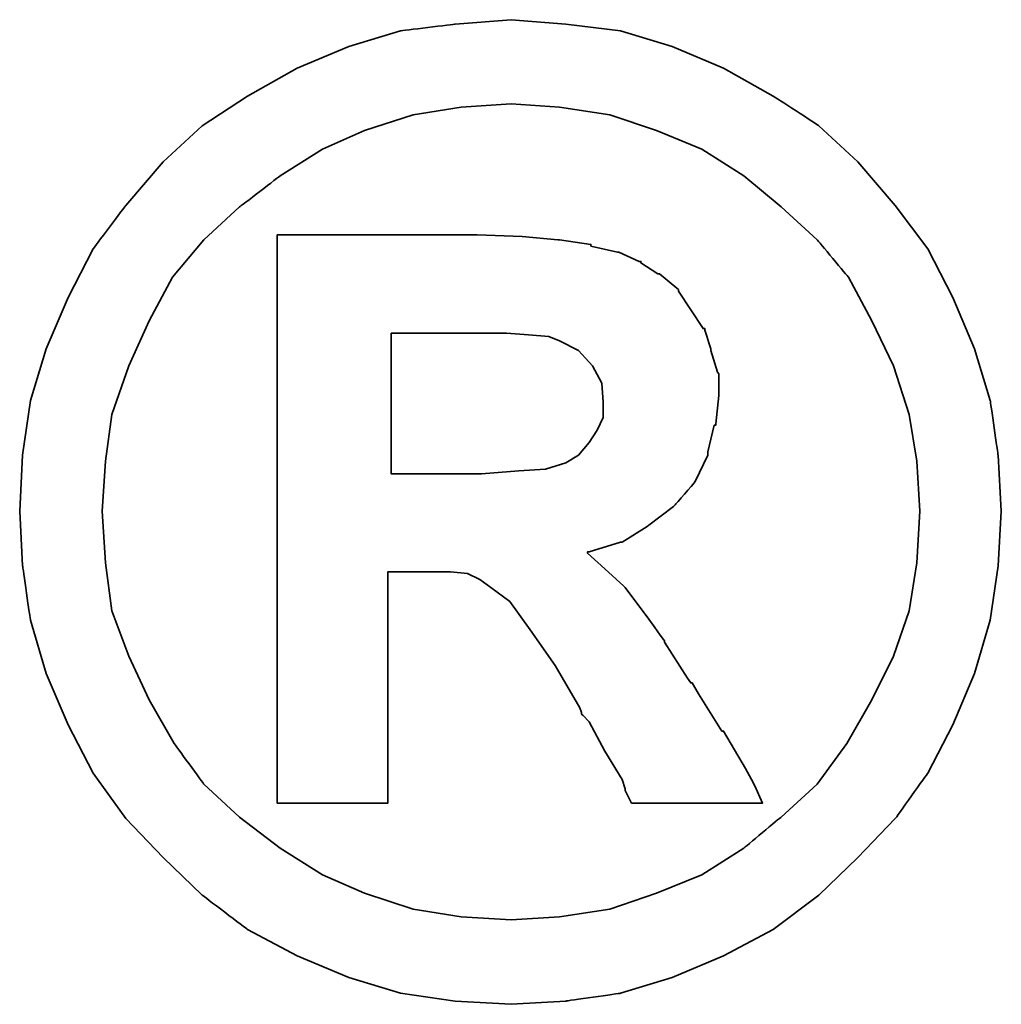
# Model space of a CAD drawing. Header units: millimetres. Extents: x 107 to 588, y -88 to 78.
# Tile 47 of 49: x 491.24 to 492.8, y -32.96 to -31.39. Entities that reach past the tile are written whole.
import ezdxf

# ---------------------------------------------------------------- set-up
doc = ezdxf.new("R2010")
doc.units = ezdxf.units.MM
doc.header["$LTSCALE"] = 0.1
doc.layers.add('DIM', color=4, linetype='CONTINUOUS')
doc.layers.add('layer 1', color=7, linetype='CONTINUOUS')

# ---------------------------------------------------------------- blocks, each defined once
blk = doc.blocks.new('TBI MOTION logo(完整正式版)')
at = {"layer": 'layer 1', "color": 22, "lineweight": 35}
for points, knots in [([(81.20634, 4.98624), (81.20634, 4.98624), (81.18649, 5.32862), (81.18649, 5.32862), (81.18649, 5.32862), (81.18649, 5.32862), (81.13886, 5.66206), (81.13886, 5.66206), (81.13886, 5.66206), (81.13886, 5.66206), (81.04359, 5.97764), (81.04359, 5.97764), (81.04359, 5.97764), (81.04359, 5.97764), (80.91061, 6.29124), (80.91061, 6.29124), (80.91061, 6.29124), (80.91061, 6.29124), (80.75778, 6.58697), (80.75778, 6.58697), (80.75778, 6.58697), (80.75778, 6.58697), (80.5593, 6.85294), (80.5593, 6.85294), (80.5593, 6.85294), (80.5593, 6.85294), (80.33105, 7.1189), (80.33105, 7.1189), (80.33105, 7.1189), (80.33105, 7.1189), (80.09287, 7.33921), (80.09287, 7.33921), (80.09287, 7.33921), (80.09287, 7.33921), (79.815, 7.51982), (79.815, 7.51982), (79.815, 7.51982), (79.815, 7.51982), (79.51133, 7.69051), (79.51133, 7.69051), (79.51133, 7.69051), (79.51133, 7.69051), (79.19773, 7.8235), (79.19773, 7.8235), (79.19773, 7.8235), (79.19773, 7.8235), (78.88215, 7.91877), (78.88215, 7.91877), (78.88215, 7.91877), (78.88215, 7.91877), (78.54871, 7.95846), (78.54871, 7.95846), (78.54871, 7.95846), (78.54871, 7.95846), (78.21526, 7.98625), (78.21526, 7.98625), (78.21526, 7.98625), (78.21526, 7.98625), (77.87388, 7.95846), (77.87388, 7.95846), (77.87388, 7.95846), (77.87388, 7.95846), (77.54044, 7.91877), (77.54044, 7.91877), (77.54044, 7.91877), (77.54044, 7.91877), (77.22485, 7.8235), (77.22485, 7.8235), (77.22485, 7.8235), (77.22485, 7.8235), (76.91027, 7.69051), (76.91027, 7.69051), (76.91027, 7.69051), (76.91027, 7.69051), (76.6056, 7.51982), (76.6056, 7.51982), (76.6056, 7.51982), (76.6056, 7.51982), (76.32972, 7.33921), (76.32972, 7.33921), (76.32972, 7.33921), (76.32972, 7.33921), (76.09154, 7.1189), (76.09154, 7.1189), (76.09154, 7.1189), (76.09154, 7.1189), (75.86329, 6.85294), (75.86329, 6.85294), (75.86329, 6.85294), (75.86329, 6.85294), (75.66382, 6.58697), (75.66382, 6.58697), (75.66382, 6.58697), (75.66382, 6.58697), (75.51099, 6.29124), (75.51099, 6.29124), (75.51099, 6.29124), (75.51099, 6.29124), (75.37702, 5.97764), (75.37702, 5.97764), (75.37702, 5.97764), (75.37702, 5.97764), (75.28175, 5.66206), (75.28175, 5.66206), (75.28175, 5.66206), (75.28175, 5.66206), (75.23411, 5.32862), (75.23411, 5.32862), (75.23411, 5.32862), (75.23411, 5.32862), (75.21625, 4.98624), (75.21625, 4.98624), (75.21625, 4.98624), (75.21625, 4.98624), (75.23411, 4.6528), (75.23411, 4.6528), (75.23411, 4.6528), (75.23411, 4.6528), (75.28175, 4.32035), (75.28175, 4.32035), (75.28175, 4.32035), (75.28175, 4.32035), (75.37702, 3.99583), (75.37702, 3.99583), (75.37702, 3.99583), (75.37702, 3.99583), (75.51099, 3.68224), (75.51099, 3.68224), (75.51099, 3.68224), (75.51099, 3.68224), (75.66382, 3.38749), (75.66382, 3.38749), (75.66382, 3.38749), (75.66382, 3.38749), (75.86329, 3.10963), (75.86329, 3.10963), (75.86329, 3.10963), (75.86329, 3.10963), (76.09154, 2.87145), (76.09154, 2.87145), (76.09154, 2.87145), (76.09154, 2.87145), (76.32972, 2.6432), (76.32972, 2.6432), (76.32972, 2.6432), (76.32972, 2.6432), (76.6056, 2.43381), (76.6056, 2.43381), (76.6056, 2.43381), (76.6056, 2.43381), (76.91027, 2.27205), (76.91027, 2.27205), (76.91027, 2.27205), (76.91027, 2.27205), (77.22485, 2.13906), (77.22485, 2.13906), (77.22485, 2.13906), (77.22485, 2.13906), (77.54044, 2.0438), (77.54044, 2.0438), (77.54044, 2.0438), (77.54044, 2.0438), (77.87388, 1.99616), (77.87388, 1.99616), (77.87388, 1.99616), (77.87388, 1.99616), (78.21526, 1.97631), (78.21526, 1.97631), (78.21526, 1.97631), (78.21526, 1.97631), (78.54871, 1.99616), (78.54871, 1.99616), (78.54871, 1.99616), (78.54871, 1.99616), (78.88215, 2.0438), (78.88215, 2.0438), (78.88215, 2.0438), (78.88215, 2.0438), (79.19773, 2.13906), (79.19773, 2.13906), (79.19773, 2.13906), (79.19773, 2.13906), (79.51133, 2.27205), (79.51133, 2.27205), (79.51133, 2.27205), (79.51133, 2.27205), (79.815, 2.43381), (79.815, 2.43381), (79.815, 2.43381), (79.815, 2.43381), (80.09287, 2.6432), (80.09287, 2.6432), (80.09287, 2.6432), (80.09287, 2.6432), (80.33105, 2.87145), (80.33105, 2.87145), (80.33105, 2.87145), (80.33105, 2.87145), (80.5593, 3.10963), (80.5593, 3.10963), (80.5593, 3.10963), (80.5593, 3.10963), (80.75778, 3.38749), (80.75778, 3.38749), (80.75778, 3.38749), (80.75778, 3.38749), (80.91061, 3.68224), (80.91061, 3.68224), (80.91061, 3.68224), (80.91061, 3.68224), (81.04359, 3.99583), (81.04359, 3.99583), (81.04359, 3.99583), (81.04359, 3.99583), (81.13886, 4.32035), (81.13886, 4.32035), (81.13886, 4.32035), (81.13886, 4.32035), (81.18649, 4.6528), (81.18649, 4.6528), (81.18649, 4.6528), (81.18649, 4.6528), (81.20634, 4.98624), (81.20634, 4.98624)], [0, 0, 0, 0, 0.0178571, 0.0178571, 0.0178571, 0.0178572, 0.0357143, 0.0357143, 0.0357143, 0.0357143, 0.0535714, 0.0535714, 0.0535714, 0.0535714, 0.0714286, 0.0714286, 0.0714286, 0.0714286, 0.0892857, 0.0892857, 0.0892857, 0.0892857, 0.1071429, 0.1071429, 0.1071429, 0.1071429, 0.125, 0.125, 0.125, 0.125, 0.1428571, 0.1428571, 0.1428571, 0.1428572, 0.1607143, 0.1607143, 0.1607143, 0.1607143, 0.1785714, 0.1785714, 0.1785714, 0.1785714, 0.1964286, 0.1964286, 0.1964286, 0.1964286, 0.2142857, 0.2142857, 0.2142857, 0.2142857, 0.2321429, 0.2321429, 0.2321429, 0.2321429, 0.25, 0.25, 0.25, 0.25, 0.2678571, 0.2678571, 0.2678571, 0.2678572, 0.2857143, 0.2857143, 0.2857143, 0.2857143, 0.3035714, 0.3035714, 0.3035714, 0.3035714, 0.3214286, 0.3214286, 0.3214286, 0.3214286, 0.3392857, 0.3392857, 0.3392857, 0.3392857, 0.3571429, 0.3571429, 0.3571429, 0.3571429, 0.375, 0.375, 0.375, 0.375, 0.3928571, 0.3928571, 0.3928571, 0.3928572, 0.4107143, 0.4107143, 0.4107143, 0.4107143, 0.4285714, 0.4285714, 0.4285714, 0.4285714, 0.4464286, 0.4464286, 0.4464286, 0.4464286, 0.4642857, 0.4642857, 0.4642857, 0.4642857, 0.4821429, 0.4821429, 0.4821429, 0.4821429, 0.5, 0.5, 0.5, 0.5, 0.5178571, 0.5178571, 0.5178571, 0.5178572, 0.5357143, 0.5357143, 0.5357143, 0.5357143, 0.5535714, 0.5535714, 0.5535714, 0.5535714, 0.5714286, 0.5714286, 0.5714286, 0.5714286, 0.5892857, 0.5892857, 0.5892857, 0.5892857, 0.6071429, 0.6071429, 0.6071429, 0.6071429, 0.625, 0.625, 0.625, 0.625, 0.6428571, 0.6428571, 0.6428571, 0.6428572, 0.6607143, 0.6607143, 0.6607143, 0.6607143, 0.6785714, 0.6785714, 0.6785714, 0.6785714, 0.6964286, 0.6964286, 0.6964286, 0.6964286, 0.7142857, 0.7142857, 0.7142857, 0.7142857, 0.7321429, 0.7321429, 0.7321429, 0.7321429, 0.75, 0.75, 0.75, 0.75, 0.7678571, 0.7678571, 0.7678571, 0.7678572, 0.7857143, 0.7857143, 0.7857143, 0.7857143, 0.8035714, 0.8035714, 0.8035714, 0.8035714, 0.8214286, 0.8214286, 0.8214286, 0.8214286, 0.8392857, 0.8392857, 0.8392857, 0.8392857, 0.8571429, 0.8571429, 0.8571429, 0.8571429, 0.875, 0.875, 0.875, 0.875, 0.8928571, 0.8928571, 0.8928571, 0.8928572, 0.9107143, 0.9107143, 0.9107143, 0.9107143, 0.9285714, 0.9285714, 0.9285714, 0.9285714, 0.9464286, 0.9464286, 0.9464286, 0.9464286, 0.9642857, 0.9642857, 0.9642857, 0.9642857, 0.9821429, 0.9821429, 0.9821429, 0.9821429, 1, 1, 1, 1]), ([(80.71014, 4.98624), (80.71014, 4.98624), (80.69129, 5.29091), (80.69129, 5.29091), (80.69129, 5.29091), (80.69129, 5.29091), (80.64464, 5.57672), (80.64464, 5.57672), (80.64464, 5.57672), (80.64464, 5.57672), (80.54937, 5.87245), (80.54937, 5.87245), (80.54937, 5.87245), (80.54937, 5.87245), (80.41639, 6.14833), (80.41639, 6.14833), (80.41639, 6.14833), (80.41639, 6.14833), (80.27349, 6.41429), (80.27349, 6.41429), (80.27349, 6.41429), (80.27349, 6.41429), (80.08295, 6.64255), (80.08295, 6.64255), (80.08295, 6.64255), (80.08295, 6.64255), (79.86264, 6.84301), (79.86264, 6.84301), (79.86264, 6.84301), (79.86264, 6.84301), (79.63439, 7.03355), (79.63439, 7.03355), (79.63439, 7.03355), (79.63439, 7.03355), (79.37835, 7.1963), (79.37835, 7.1963), (79.37835, 7.1963), (79.37835, 7.1963), (79.10246, 7.30944), (79.10246, 7.30944), (79.10246, 7.30944), (79.10246, 7.30944), (78.81665, 7.40471), (78.81665, 7.40471), (78.81665, 7.40471), (78.81665, 7.40471), (78.511, 7.45234), (78.511, 7.45234), (78.511, 7.45234), (78.511, 7.45234), (78.21526, 7.47219), (78.21526, 7.47219), (78.21526, 7.47219), (78.21526, 7.47219), (77.9106, 7.45234), (77.9106, 7.45234), (77.9106, 7.45234), (77.9106, 7.45234), (77.61685, 7.40471), (77.61685, 7.40471), (77.61685, 7.40471), (77.61685, 7.40471), (77.32012, 7.30944), (77.32012, 7.30944), (77.32012, 7.30944), (77.32012, 7.30944), (77.06309, 7.1963), (77.06309, 7.1963), (77.06309, 7.1963), (77.06309, 7.1963), (76.80606, 7.03355), (76.80606, 7.03355), (76.80606, 7.03355), (76.80606, 7.03355), (76.55797, 6.84301), (76.55797, 6.84301), (76.55797, 6.84301), (76.55797, 6.84301), (76.34063, 6.64255), (76.34063, 6.64255), (76.34063, 6.64255), (76.34063, 6.64255), (76.1491, 6.41429), (76.1491, 6.41429), (76.1491, 6.41429), (76.1491, 6.41429), (76.0062, 6.14833), (76.0062, 6.14833), (76.0062, 6.14833), (76.0062, 6.14833), (75.88314, 5.87245), (75.88314, 5.87245), (75.88314, 5.87245), (75.88314, 5.87245), (75.77794, 5.57672), (75.77794, 5.57672), (75.77794, 5.57672), (75.77794, 5.57672), (75.73924, 5.29091), (75.73924, 5.29091), (75.73924, 5.29091), (75.73924, 5.29091), (75.72039, 4.98624), (75.72039, 4.98624), (75.72039, 4.98624), (75.72039, 4.98624), (75.73924, 4.67165), (75.73924, 4.67165), (75.73924, 4.67165), (75.73924, 4.67165), (75.77794, 4.37791), (75.77794, 4.37791), (75.77794, 4.37791), (75.77794, 4.37791), (75.88314, 4.10102), (75.88314, 4.10102), (75.88314, 4.10102), (75.88314, 4.10102), (76.0062, 3.83407), (76.0062, 3.83407), (76.0062, 3.83407), (76.0062, 3.83407), (76.15902, 3.56811), (76.15902, 3.56811), (76.15902, 3.56811), (76.15902, 3.56811), (76.34063, 3.32001), (76.34063, 3.32001), (76.34063, 3.32001), (76.34063, 3.32001), (76.55797, 3.11955), (76.55797, 3.11955), (76.55797, 3.11955), (76.55797, 3.11955), (76.80606, 2.92901), (76.80606, 2.92901), (76.80606, 2.92901), (76.80606, 2.92901), (77.06309, 2.76725), (77.06309, 2.76725), (77.06309, 2.76725), (77.06309, 2.76725), (77.32012, 2.65412), (77.32012, 2.65412), (77.32012, 2.65412), (77.32012, 2.65412), (77.61685, 2.55786), (77.61685, 2.55786), (77.61685, 2.55786), (77.61685, 2.55786), (77.9106, 2.51022), (77.9106, 2.51022), (77.9106, 2.51022), (77.9106, 2.51022), (78.21526, 2.49137), (78.21526, 2.49137), (78.21526, 2.49137), (78.21526, 2.49137), (78.511, 2.51022), (78.511, 2.51022), (78.511, 2.51022), (78.511, 2.51022), (78.81665, 2.55786), (78.81665, 2.55786), (78.81665, 2.55786), (78.81665, 2.55786), (79.10246, 2.65412), (79.10246, 2.65412), (79.10246, 2.65412), (79.10246, 2.65412), (79.37835, 2.76725), (79.37835, 2.76725), (79.37835, 2.76725), (79.37835, 2.76725), (79.63439, 2.92901), (79.63439, 2.92901), (79.63439, 2.92901), (79.63439, 2.92901), (79.86264, 3.11955), (79.86264, 3.11955), (79.86264, 3.11955), (79.86264, 3.11955), (80.08295, 3.32001), (80.08295, 3.32001), (80.08295, 3.32001), (80.08295, 3.32001), (80.26356, 3.56811), (80.26356, 3.56811), (80.26356, 3.56811), (80.26356, 3.56811), (80.41639, 3.83407), (80.41639, 3.83407), (80.41639, 3.83407), (80.41639, 3.83407), (80.54937, 4.10102), (80.54937, 4.10102), (80.54937, 4.10102), (80.54937, 4.10102), (80.64464, 4.37791), (80.64464, 4.37791), (80.64464, 4.37791), (80.64464, 4.37791), (80.69129, 4.67165), (80.69129, 4.67165), (80.69129, 4.67165), (80.69129, 4.67165), (80.71014, 4.98624), (80.71014, 4.98624)], [0, 0, 0, 0, 0.0192308, 0.0192308, 0.0192308, 0.0192308, 0.0384615, 0.0384615, 0.0384615, 0.0384615, 0.0576923, 0.0576923, 0.0576923, 0.0576923, 0.0769231, 0.0769231, 0.0769231, 0.0769231, 0.0961538, 0.0961538, 0.0961538, 0.0961539, 0.1153846, 0.1153846, 0.1153846, 0.1153846, 0.1346154, 0.1346154, 0.1346154, 0.1346154, 0.1538462, 0.1538462, 0.1538462, 0.1538462, 0.1730769, 0.1730769, 0.1730769, 0.1730769, 0.1923077, 0.1923077, 0.1923077, 0.1923077, 0.2115385, 0.2115385, 0.2115385, 0.2115385, 0.2307692, 0.2307692, 0.2307692, 0.2307692, 0.25, 0.25, 0.25, 0.25, 0.2692308, 0.2692308, 0.2692308, 0.2692308, 0.2884615, 0.2884615, 0.2884615, 0.2884615, 0.3076923, 0.3076923, 0.3076923, 0.3076923, 0.3269231, 0.3269231, 0.3269231, 0.3269231, 0.3461538, 0.3461538, 0.3461538, 0.3461539, 0.3653846, 0.3653846, 0.3653846, 0.3653846, 0.3846154, 0.3846154, 0.3846154, 0.3846154, 0.4038462, 0.4038462, 0.4038462, 0.4038462, 0.4230769, 0.4230769, 0.4230769, 0.4230769, 0.4423077, 0.4423077, 0.4423077, 0.4423077, 0.4615385, 0.4615385, 0.4615385, 0.4615385, 0.4807692, 0.4807692, 0.4807692, 0.4807692, 0.5, 0.5, 0.5, 0.5, 0.5192308, 0.5192308, 0.5192308, 0.5192308, 0.5384615, 0.5384615, 0.5384615, 0.5384615, 0.5576923, 0.5576923, 0.5576923, 0.5576923, 0.5769231, 0.5769231, 0.5769231, 0.5769231, 0.5961538, 0.5961538, 0.5961538, 0.5961539, 0.6153846, 0.6153846, 0.6153846, 0.6153846, 0.6346154, 0.6346154, 0.6346154, 0.6346154, 0.6538462, 0.6538462, 0.6538462, 0.6538462, 0.6730769, 0.6730769, 0.6730769, 0.6730769, 0.6923077, 0.6923077, 0.6923077, 0.6923077, 0.7115385, 0.7115385, 0.7115385, 0.7115385, 0.7307692, 0.7307692, 0.7307692, 0.7307692, 0.75, 0.75, 0.75, 0.75, 0.7692308, 0.7692308, 0.7692308, 0.7692308, 0.7884615, 0.7884615, 0.7884615, 0.7884615, 0.8076923, 0.8076923, 0.8076923, 0.8076923, 0.8269231, 0.8269231, 0.8269231, 0.8269231, 0.8461538, 0.8461538, 0.8461538, 0.8461539, 0.8653846, 0.8653846, 0.8653846, 0.8653846, 0.8846154, 0.8846154, 0.8846154, 0.8846154, 0.9038462, 0.9038462, 0.9038462, 0.9038462, 0.9230769, 0.9230769, 0.9230769, 0.9230769, 0.9423077, 0.9423077, 0.9423077, 0.9423077, 0.9615385, 0.9615385, 0.9615385, 0.9615385, 0.9807692, 0.9807692, 0.9807692, 0.9807692, 1, 1, 1, 1]), ([(76.78721, 3.2823), (76.78721, 3.2823), (76.78721, 3.32001), (76.78721, 3.32001), (76.78721, 3.32001), (76.78721, 3.32001), (76.78721, 3.42422), (76.78721, 3.42422), (76.78721, 3.42422), (76.78721, 3.42422), (76.78721, 3.59689), (76.78721, 3.59689), (76.78721, 3.59689), (76.78721, 3.59689), (76.78721, 3.80529), (76.78721, 3.80529), (76.78721, 3.80529), (76.78721, 3.80529), (76.78721, 4.0524), (76.78721, 4.0524), (76.78721, 4.0524), (76.78721, 4.0524), (76.78721, 4.32035), (76.78721, 4.32035), (76.78721, 4.32035), (76.78721, 4.32035), (76.78721, 4.92868), (76.78721, 4.92868), (76.78721, 4.92868), (76.78721, 4.92868), (76.78721, 5.53801), (76.78721, 5.53801), (76.78721, 5.53801), (76.78721, 5.53801), (76.78721, 5.82482), (76.78721, 5.82482), (76.78721, 5.82482), (76.78721, 5.82482), (76.78721, 6.07291), (76.78721, 6.07291), (76.78721, 6.07291), (76.78721, 6.07291), (76.78721, 6.30017), (76.78721, 6.30017), (76.78721, 6.30017), (76.78721, 6.30017), (76.78721, 6.45399), (76.78721, 6.45399), (76.78721, 6.45399), (76.78721, 6.45399), (76.78721, 6.5572), (76.78721, 6.5572), (76.78721, 6.5572), (76.78721, 6.5572), (76.78721, 6.59689), (76.78721, 6.59689), (76.78721, 6.59689), (76.78721, 6.59689), (76.78721, 6.67232), (76.78721, 6.67232), (76.78721, 6.67232), (76.78721, 6.67232), (76.8537, 6.67232), (76.8537, 6.67232), (76.8537, 6.67232), (76.8537, 6.67232), (76.87355, 6.67232), (76.87355, 6.67232), (76.87355, 6.67232), (76.87355, 6.67232), (76.91027, 6.67232), (76.91027, 6.67232), (76.91027, 6.67232), (76.91027, 6.67232), (77.04424, 6.67232), (77.04424, 6.67232), (77.04424, 6.67232), (77.04424, 6.67232), (77.22485, 6.67232), (77.22485, 6.67232), (77.22485, 6.67232), (77.22485, 6.67232), (77.43524, 6.67232), (77.43524, 6.67232), (77.43524, 6.67232), (77.43524, 6.67232), (77.65357, 6.67232), (77.65357, 6.67232), (77.65357, 6.67232), (77.65357, 6.67232), (77.82625, 6.67232), (77.82625, 6.67232), (77.82625, 6.67232), (77.82625, 6.67232), (77.94037, 6.67232), (77.94037, 6.67232), (77.94037, 6.67232), (77.94037, 6.67232), (77.97709, 6.67232), (77.97709, 6.67232), (77.97709, 6.67232), (77.97709, 6.67232), (77.99694, 6.67232), (77.99694, 6.67232), (77.99694, 6.67232), (77.99694, 6.67232), (78.00686, 6.67232), (78.00686, 6.67232), (78.00686, 6.67232), (78.00686, 6.67232), (78.28275, 6.6624), (78.28275, 6.6624), (78.28275, 6.6624), (78.28275, 6.6624), (78.50107, 6.64255), (78.50107, 6.64255), (78.50107, 6.64255), (78.50107, 6.64255), (78.511, 6.64255), (78.511, 6.64255), (78.511, 6.64255), (78.511, 6.64255), (78.70154, 6.61476), (78.70154, 6.61476), (78.70154, 6.61476), (78.70154, 6.61476), (78.70154, 6.60483), (78.70154, 6.60483), (78.70154, 6.60483), (78.70154, 6.60483), (78.86429, 6.56713), (78.86429, 6.56713), (78.86429, 6.56713), (78.86429, 6.56713), (78.87223, 6.56713), (78.87223, 6.56713), (78.87223, 6.56713), (78.87223, 6.56713), (78.99727, 6.51056), (78.99727, 6.51056), (78.99727, 6.51056), (78.99727, 6.51056), (79.00719, 6.51056), (79.00719, 6.51056), (79.00719, 6.51056), (79.00719, 6.51056), (79.00719, 6.50162), (79.00719, 6.50162), (79.00719, 6.50162), (79.00719, 6.50162), (79.1104, 6.43415), (79.1104, 6.43415), (79.1104, 6.43415), (79.1104, 6.43415), (79.12132, 6.43415), (79.12132, 6.43415), (79.12132, 6.43415), (79.12132, 6.43415), (79.22552, 6.34781), (79.22552, 6.34781), (79.22552, 6.34781), (79.22552, 6.34781), (79.23544, 6.33888), (79.23544, 6.33888), (79.23544, 6.33888), (79.23544, 6.33888), (79.23544, 6.32895), (79.23544, 6.32895), (79.23544, 6.32895), (79.23544, 6.32895), (79.31087, 6.21483), (79.31087, 6.21483), (79.31087, 6.21483), (79.31087, 6.21483), (79.38629, 6.1007), (79.38629, 6.1007), (79.38629, 6.1007), (79.38629, 6.1007), (79.3972, 6.1007), (79.3972, 6.1007), (79.3972, 6.1007), (79.3972, 6.1007), (79.3972, 6.09078), (79.3972, 6.09078), (79.3972, 6.09078), (79.3972, 6.09078), (79.43392, 5.97764), (79.43392, 5.97764), (79.43392, 5.97764), (79.43392, 5.97764), (79.43392, 5.96772), (79.43392, 5.96772), (79.43392, 5.96772), (79.43392, 5.96772), (79.47362, 5.83474), (79.47362, 5.83474), (79.47362, 5.83474), (79.47362, 5.83474), (79.48156, 5.82482), (79.48156, 5.82482), (79.48156, 5.82482), (79.48156, 5.82482), (79.48156, 5.69977), (79.48156, 5.69977), (79.48156, 5.69977), (79.48156, 5.69977), (79.48156, 5.69183), (79.48156, 5.69183), (79.48156, 5.69183), (79.48156, 5.69183), (79.4637, 5.51915), (79.4637, 5.51915), (79.4637, 5.51915), (79.4637, 5.51915), (79.4637, 5.51122), (79.4637, 5.51122), (79.4637, 5.51122), (79.4637, 5.51122), (79.45377, 5.51122), (79.45377, 5.51122), (79.45377, 5.51122), (79.45377, 5.51122), (79.41507, 5.34847), (79.41507, 5.34847), (79.41507, 5.34847), (79.41507, 5.34847), (79.41507, 5.33854), (79.41507, 5.33854), (79.41507, 5.33854), (79.41507, 5.33854), (79.41507, 5.32862), (79.41507, 5.32862), (79.41507, 5.32862), (79.41507, 5.32862), (79.33865, 5.16785), (79.33865, 5.16785), (79.33865, 5.16785), (79.33865, 5.16785), (79.33071, 5.15693), (79.33071, 5.15693), (79.33071, 5.15693), (79.33071, 5.15693), (79.2156, 5.02495), (79.2156, 5.02495), (79.2156, 5.02495), (79.2156, 5.02495), (79.20567, 5.01502), (79.20567, 5.01502), (79.20567, 5.01502), (79.20567, 5.01502), (79.05483, 4.89991), (79.05483, 4.89991), (79.05483, 4.89991), (79.05483, 4.89991), (79.04491, 4.89197), (79.04491, 4.89197), (79.04491, 4.89197), (79.04491, 4.89197), (78.89208, 4.7967), (78.89208, 4.7967), (78.89208, 4.7967), (78.89208, 4.7967), (78.88215, 4.7967), (78.88215, 4.7967), (78.88215, 4.7967), (78.88215, 4.7967), (78.69161, 4.73913), (78.69161, 4.73913), (78.69161, 4.73913), (78.69161, 4.73913), (78.68169, 4.73913), (78.68169, 4.73913), (78.68169, 4.73913), (78.68169, 4.73913), (78.68169, 4.72921), (78.68169, 4.72921), (78.68169, 4.72921), (78.68169, 4.72921), (78.78688, 4.63394), (78.78688, 4.63394), (78.78688, 4.63394), (78.78688, 4.63394), (78.902, 4.52875), (78.902, 4.52875), (78.902, 4.52875), (78.902, 4.52875), (78.91093, 4.52081), (78.91093, 4.52081), (78.91093, 4.52081), (78.91093, 4.52081), (79.02506, 4.36798), (79.02506, 4.36798), (79.02506, 4.36798), (79.02506, 4.36798), (79.1501, 4.1953), (79.1501, 4.1953), (79.1501, 4.1953), (79.1501, 4.1953), (79.1501, 4.18736), (79.1501, 4.18736), (79.1501, 4.18736), (79.1501, 4.18736), (79.29201, 3.96705), (79.29201, 3.96705), (79.29201, 3.96705), (79.29201, 3.96705), (79.31087, 3.93828), (79.31087, 3.93828), (79.31087, 3.93828), (79.31087, 3.93828), (79.32079, 3.93828), (79.32079, 3.93828), (79.32079, 3.93828), (79.32079, 3.93828), (79.3585, 3.87178), (79.3585, 3.87178), (79.3585, 3.87178), (79.3585, 3.87178), (79.50141, 3.64353), (79.50141, 3.64353), (79.50141, 3.64353), (79.50141, 3.64353), (79.51133, 3.64353), (79.51133, 3.64353), (79.51133, 3.64353), (79.51133, 3.64353), (79.64431, 3.41528), (79.64431, 3.41528), (79.64431, 3.41528), (79.64431, 3.41528), (79.68202, 3.3478), (79.68202, 3.3478), (79.68202, 3.3478), (79.68202, 3.3478), (79.70187, 3.31009), (79.70187, 3.31009), (79.70187, 3.31009), (79.70187, 3.31009), (79.7495, 3.2049), (79.7495, 3.2049), (79.7495, 3.2049), (79.7495, 3.2049), (79.64431, 3.2049), (79.64431, 3.2049), (79.64431, 3.2049), (79.64431, 3.2049), (79.62546, 3.2049), (79.62546, 3.2049), (79.62546, 3.2049), (79.62546, 3.2049), (79.53912, 3.2049), (79.53912, 3.2049), (79.53912, 3.2049), (79.53912, 3.2049), (79.31087, 3.2049), (79.31087, 3.2049), (79.31087, 3.2049), (79.31087, 3.2049), (79.08262, 3.2049), (79.08262, 3.2049), (79.08262, 3.2049), (79.08262, 3.2049), (79.00719, 3.2049), (79.00719, 3.2049), (79.00719, 3.2049), (79.00719, 3.2049), (78.98735, 3.2049), (78.98735, 3.2049), (78.98735, 3.2049), (78.98735, 3.2049), (78.94964, 3.2049), (78.94964, 3.2049), (78.94964, 3.2049), (78.94964, 3.2049), (78.92979, 3.24459), (78.92979, 3.24459), (78.92979, 3.24459), (78.92979, 3.24459), (78.91093, 3.2823), (78.91093, 3.2823), (78.91093, 3.2823), (78.91093, 3.2823), (78.91093, 3.29223), (78.91093, 3.29223), (78.91093, 3.29223), (78.91093, 3.29223), (78.89208, 3.3478), (78.89208, 3.3478), (78.89208, 3.3478), (78.89208, 3.3478), (78.78688, 3.52048), (78.78688, 3.52048), (78.78688, 3.52048), (78.78688, 3.52048), (78.69161, 3.7001), (78.69161, 3.7001), (78.69161, 3.7001), (78.69161, 3.7001), (78.6539, 3.7388), (78.6539, 3.7388), (78.6539, 3.7388), (78.6539, 3.7388), (78.64398, 3.74873), (78.64398, 3.74873), (78.64398, 3.74873), (78.64398, 3.74873), (78.64398, 3.75766), (78.64398, 3.75766), (78.64398, 3.75766), (78.64398, 3.75766), (78.63405, 3.78644), (78.63405, 3.78644), (78.63405, 3.78644), (78.63405, 3.78644), (78.48321, 4.04347), (78.48321, 4.04347), (78.48321, 4.04347), (78.48321, 4.04347), (78.33038, 4.2618), (78.33038, 4.2618), (78.33038, 4.2618), (78.33038, 4.2618), (78.20732, 4.43447), (78.20732, 4.43447), (78.20732, 4.43447), (78.20732, 4.43447), (78.09221, 4.52081), (78.09221, 4.52081), (78.09221, 4.52081), (78.09221, 4.52081), (78.02472, 4.56845), (78.02472, 4.56845), (78.02472, 4.56845), (78.02472, 4.56845), (77.9493, 4.60616), (77.9493, 4.60616), (77.9493, 4.60616), (77.9493, 4.60616), (77.8451, 4.61608), (77.8451, 4.61608), (77.8451, 4.61608), (77.8451, 4.61608), (77.71113, 4.61608), (77.71113, 4.61608), (77.71113, 4.61608), (77.71113, 4.61608), (77.69128, 4.61608), (77.69128, 4.61608), (77.69128, 4.61608), (77.69128, 4.61608), (77.67342, 4.61608), (77.67342, 4.61608), (77.67342, 4.61608), (77.67342, 4.61608), (77.5583, 4.61608), (77.5583, 4.61608), (77.5583, 4.61608), (77.5583, 4.61608), (77.46303, 4.61608), (77.46303, 4.61608), (77.46303, 4.61608), (77.46303, 4.61608), (77.46303, 4.54761), (77.46303, 4.54761), (77.46303, 4.54761), (77.46303, 4.54761), (77.46303, 4.47318), (77.46303, 4.47318), (77.46303, 4.47318), (77.46303, 4.47318), (77.46303, 4.24294), (77.46303, 4.24294), (77.46303, 4.24294), (77.46303, 4.24294), (77.46303, 3.99583), (77.46303, 3.99583), (77.46303, 3.99583), (77.46303, 3.99583), (77.46303, 3.72888), (77.46303, 3.72888), (77.46303, 3.72888), (77.46303, 3.72888), (77.46303, 3.51055), (77.46303, 3.51055), (77.46303, 3.51055), (77.46303, 3.51055), (77.46303, 3.42422), (77.46303, 3.42422), (77.46303, 3.42422), (77.46303, 3.42422), (77.46303, 3.35773), (77.46303, 3.35773), (77.46303, 3.35773), (77.46303, 3.35773), (77.46303, 3.30017), (77.46303, 3.30017), (77.46303, 3.30017), (77.46303, 3.30017), (77.46303, 3.2823), (77.46303, 3.2823), (77.46303, 3.2823), (77.46303, 3.2823), (77.46303, 3.2049), (77.46303, 3.2049), (77.46303, 3.2049), (77.46303, 3.2049), (77.39753, 3.2049), (77.39753, 3.2049), (77.39753, 3.2049), (77.39753, 3.2049), (77.37768, 3.2049), (77.37768, 3.2049), (77.37768, 3.2049), (77.37768, 3.2049), (77.32012, 3.2049), (77.32012, 3.2049), (77.32012, 3.2049), (77.32012, 3.2049), (77.12165, 3.2049), (77.12165, 3.2049), (77.12165, 3.2049), (77.12165, 3.2049), (76.94897, 3.2049), (76.94897, 3.2049), (76.94897, 3.2049), (76.94897, 3.2049), (76.8924, 3.2049), (76.8924, 3.2049), (76.8924, 3.2049), (76.8924, 3.2049), (76.8537, 3.2049), (76.8537, 3.2049), (76.8537, 3.2049), (76.8537, 3.2049), (76.78721, 3.2049), (76.78721, 3.2049), (76.78721, 3.2049), (76.78721, 3.2049), (76.78721, 3.2823), (76.78721, 3.2823)], [0, 0, 0, 0, 0.0074074, 0.0074074, 0.0074074, 0.0074074, 0.0148148, 0.0148148, 0.0148148, 0.0148148, 0.0222222, 0.0222222, 0.0222222, 0.0222222, 0.0296296, 0.0296296, 0.0296296, 0.0296296, 0.037037, 0.037037, 0.037037, 0.037037, 0.0444444, 0.0444444, 0.0444444, 0.0444445, 0.0518519, 0.0518519, 0.0518519, 0.0518519, 0.0592593, 0.0592593, 0.0592593, 0.0592593, 0.0666667, 0.0666667, 0.0666667, 0.0666667, 0.0740741, 0.0740741, 0.0740741, 0.0740741, 0.0814815, 0.0814815, 0.0814815, 0.0814815, 0.0888889, 0.0888889, 0.0888889, 0.0888889, 0.0962963, 0.0962963, 0.0962963, 0.0962963, 0.1037037, 0.1037037, 0.1037037, 0.1037037, 0.1111111, 0.1111111, 0.1111111, 0.1111111, 0.1185185, 0.1185185, 0.1185185, 0.1185185, 0.1259259, 0.1259259, 0.1259259, 0.1259259, 0.1333333, 0.1333333, 0.1333333, 0.1333333, 0.1407407, 0.1407407, 0.1407407, 0.1407408, 0.1481481, 0.1481481, 0.1481481, 0.1481482, 0.1555556, 0.1555556, 0.1555556, 0.1555556, 0.162963, 0.162963, 0.162963, 0.162963, 0.1703704, 0.1703704, 0.1703704, 0.1703704, 0.1777778, 0.1777778, 0.1777778, 0.1777778, 0.1851852, 0.1851852, 0.1851852, 0.1851852, 0.1925926, 0.1925926, 0.1925926, 0.1925926, 0.2, 0.2, 0.2, 0.2, 0.2074074, 0.2074074, 0.2074074, 0.2074074, 0.2148148, 0.2148148, 0.2148148, 0.2148148, 0.2222222, 0.2222222, 0.2222222, 0.2222222, 0.2296296, 0.2296296, 0.2296296, 0.2296296, 0.237037, 0.237037, 0.237037, 0.237037, 0.2444444, 0.2444444, 0.2444444, 0.2444445, 0.2518519, 0.2518519, 0.2518519, 0.2518519, 0.2592593, 0.2592593, 0.2592593, 0.2592593, 0.2666667, 0.2666667, 0.2666667, 0.2666667, 0.2740741, 0.2740741, 0.2740741, 0.2740741, 0.2814815, 0.2814815, 0.2814815, 0.2814815, 0.2888889, 0.2888889, 0.2888889, 0.2888889, 0.2962963, 0.2962963, 0.2962963, 0.2962963, 0.3037037, 0.3037037, 0.3037037, 0.3037037, 0.3111111, 0.3111111, 0.3111111, 0.3111111, 0.3185185, 0.3185185, 0.3185185, 0.3185185, 0.3259259, 0.3259259, 0.3259259, 0.3259259, 0.3333333, 0.3333333, 0.3333333, 0.3333333, 0.3407407, 0.3407407, 0.3407407, 0.3407408, 0.3481481, 0.3481481, 0.3481481, 0.3481482, 0.3555556, 0.3555556, 0.3555556, 0.3555556, 0.362963, 0.362963, 0.362963, 0.362963, 0.3703704, 0.3703704, 0.3703704, 0.3703704, 0.3777778, 0.3777778, 0.3777778, 0.3777778, 0.3851852, 0.3851852, 0.3851852, 0.3851852, 0.3925926, 0.3925926, 0.3925926, 0.3925926, 0.4, 0.4, 0.4, 0.4, 0.4074074, 0.4074074, 0.4074074, 0.4074074, 0.4148148, 0.4148148, 0.4148148, 0.4148148, 0.4222222, 0.4222222, 0.4222222, 0.4222222, 0.4296296, 0.4296296, 0.4296296, 0.4296296, 0.437037, 0.437037, 0.437037, 0.437037, 0.4444444, 0.4444444, 0.4444444, 0.4444445, 0.4518519, 0.4518519, 0.4518519, 0.4518519, 0.4592593, 0.4592593, 0.4592593, 0.4592593, 0.4666667, 0.4666667, 0.4666667, 0.4666667, 0.4740741, 0.4740741, 0.4740741, 0.4740741, 0.4814815, 0.4814815, 0.4814815, 0.4814815, 0.4888889, 0.4888889, 0.4888889, 0.4888889, 0.4962963, 0.4962963, 0.4962963, 0.4962963, 0.5037037, 0.5037037, 0.5037037, 0.5037037, 0.5111111, 0.5111111, 0.5111111, 0.5111111, 0.5185185, 0.5185185, 0.5185185, 0.5185185, 0.5259259, 0.5259259, 0.5259259, 0.5259259, 0.5333333, 0.5333333, 0.5333333, 0.5333333, 0.5407407, 0.5407407, 0.5407407, 0.5407408, 0.5481481, 0.5481481, 0.5481481, 0.5481482, 0.5555556, 0.5555556, 0.5555556, 0.5555556, 0.562963, 0.562963, 0.562963, 0.562963, 0.5703704, 0.5703704, 0.5703704, 0.5703704, 0.5777778, 0.5777778, 0.5777778, 0.5777778, 0.5851852, 0.5851852, 0.5851852, 0.5851852, 0.5925926, 0.5925926, 0.5925926, 0.5925926, 0.6, 0.6, 0.6, 0.6, 0.6074074, 0.6074074, 0.6074074, 0.6074074, 0.6148148, 0.6148148, 0.6148148, 0.6148148, 0.6222222, 0.6222222, 0.6222222, 0.6222222, 0.6296296, 0.6296296, 0.6296296, 0.6296296, 0.637037, 0.637037, 0.637037, 0.637037, 0.6444444, 0.6444444, 0.6444444, 0.6444445, 0.6518519, 0.6518519, 0.6518519, 0.6518519, 0.6592593, 0.6592593, 0.6592593, 0.6592593, 0.6666667, 0.6666667, 0.6666667, 0.6666667, 0.6740741, 0.6740741, 0.6740741, 0.6740741, 0.6814815, 0.6814815, 0.6814815, 0.6814815, 0.6888889, 0.6888889, 0.6888889, 0.6888889, 0.6962963, 0.6962963, 0.6962963, 0.6962963, 0.7037037, 0.7037037, 0.7037037, 0.7037037, 0.7111111, 0.7111111, 0.7111111, 0.7111111, 0.7185185, 0.7185185, 0.7185185, 0.7185185, 0.7259259, 0.7259259, 0.7259259, 0.7259259, 0.7333333, 0.7333333, 0.7333333, 0.7333333, 0.7407407, 0.7407407, 0.7407407, 0.7407408, 0.7481481, 0.7481481, 0.7481481, 0.7481482, 0.7555556, 0.7555556, 0.7555556, 0.7555556, 0.762963, 0.762963, 0.762963, 0.762963, 0.7703704, 0.7703704, 0.7703704, 0.7703704, 0.7777778, 0.7777778, 0.7777778, 0.7777778, 0.7851852, 0.7851852, 0.7851852, 0.7851852, 0.7925926, 0.7925926, 0.7925926, 0.7925926, 0.8, 0.8, 0.8, 0.8, 0.8074074, 0.8074074, 0.8074074, 0.8074074, 0.8148148, 0.8148148, 0.8148148, 0.8148148, 0.8222222, 0.8222222, 0.8222222, 0.8222222, 0.8296296, 0.8296296, 0.8296296, 0.8296296, 0.837037, 0.837037, 0.837037, 0.837037, 0.8444444, 0.8444444, 0.8444444, 0.8444445, 0.8518519, 0.8518519, 0.8518519, 0.8518519, 0.8592593, 0.8592593, 0.8592593, 0.8592593, 0.8666667, 0.8666667, 0.8666667, 0.8666667, 0.8740741, 0.8740741, 0.8740741, 0.8740741, 0.8814815, 0.8814815, 0.8814815, 0.8814815, 0.8888889, 0.8888889, 0.8888889, 0.8888889, 0.8962963, 0.8962963, 0.8962963, 0.8962963, 0.9037037, 0.9037037, 0.9037037, 0.9037037, 0.9111111, 0.9111111, 0.9111111, 0.9111111, 0.9185185, 0.9185185, 0.9185185, 0.9185185, 0.9259259, 0.9259259, 0.9259259, 0.9259259, 0.9333333, 0.9333333, 0.9333333, 0.9333333, 0.9407407, 0.9407407, 0.9407407, 0.9407408, 0.9481481, 0.9481481, 0.9481481, 0.9481482, 0.9555556, 0.9555556, 0.9555556, 0.9555556, 0.962963, 0.962963, 0.962963, 0.962963, 0.9703704, 0.9703704, 0.9703704, 0.9703704, 0.9777778, 0.9777778, 0.9777778, 0.9777778, 0.9851852, 0.9851852, 0.9851852, 0.9851852, 0.9925926, 0.9925926, 0.9925926, 0.9925926, 1, 1, 1, 1]), ([(77.48288, 6.07291), (77.48288, 6.07291), (77.48288, 5.99551), (77.48288, 5.99551), (77.48288, 5.99551), (77.48288, 5.99551), (77.48288, 5.82482), (77.48288, 5.82482), (77.48288, 5.82482), (77.48288, 5.82482), (77.48288, 5.63328), (77.48288, 5.63328), (77.48288, 5.63328), (77.48288, 5.63328), (77.48288, 5.46358), (77.48288, 5.46358), (77.48288, 5.46358), (77.48288, 5.46358), (77.48288, 5.29091), (77.48288, 5.29091), (77.48288, 5.29091), (77.48288, 5.29091), (77.48288, 5.21449), (77.48288, 5.21449), (77.48288, 5.21449), (77.48288, 5.21449), (77.50074, 5.21449), (77.50074, 5.21449), (77.50074, 5.21449), (77.50074, 5.21449), (77.71113, 5.21449), (77.71113, 5.21449), (77.71113, 5.21449), (77.71113, 5.21449), (77.94037, 5.21449), (77.94037, 5.21449), (77.94037, 5.21449), (77.94037, 5.21449), (78.01579, 5.21449), (78.01579, 5.21449), (78.01579, 5.21449), (78.01579, 5.21449), (78.03465, 5.21449), (78.03465, 5.21449), (78.03465, 5.21449), (78.03465, 5.21449), (78.2629, 5.23335), (78.2629, 5.23335), (78.2629, 5.23335), (78.2629, 5.23335), (78.42565, 5.24327), (78.42565, 5.24327), (78.42565, 5.24327), (78.42565, 5.24327), (78.54871, 5.28098), (78.54871, 5.28098), (78.54871, 5.28098), (78.54871, 5.28098), (78.62611, 5.32862), (78.62611, 5.32862), (78.62611, 5.32862), (78.62611, 5.32862), (78.69161, 5.40503), (78.69161, 5.40503), (78.69161, 5.40503), (78.69161, 5.40503), (78.73925, 5.48145), (78.73925, 5.48145), (78.73925, 5.48145), (78.73925, 5.48145), (78.77696, 5.55885), (78.77696, 5.55885), (78.77696, 5.55885), (78.77696, 5.55885), (78.77696, 5.65214), (78.77696, 5.65214), (78.77696, 5.65214), (78.77696, 5.65214), (78.76902, 5.76726), (78.76902, 5.76726), (78.76902, 5.76726), (78.76902, 5.76726), (78.71146, 5.87245), (78.71146, 5.87245), (78.71146, 5.87245), (78.71146, 5.87245), (78.62611, 5.96772), (78.62611, 5.96772), (78.62611, 5.96772), (78.62611, 5.96772), (78.511, 6.02528), (78.511, 6.02528), (78.511, 6.02528), (78.511, 6.02528), (78.44451, 6.05306), (78.44451, 6.05306), (78.44451, 6.05306), (78.44451, 6.05306), (78.32046, 6.06299), (78.32046, 6.06299), (78.32046, 6.06299), (78.32046, 6.06299), (78.18748, 6.07291), (78.18748, 6.07291), (78.18748, 6.07291), (78.18748, 6.07291), (77.99694, 6.07291), (77.99694, 6.07291), (77.99694, 6.07291), (77.99694, 6.07291), (77.97709, 6.07291), (77.97709, 6.07291), (77.97709, 6.07291), (77.97709, 6.07291), (77.90167, 6.07291), (77.90167, 6.07291), (77.90167, 6.07291), (77.90167, 6.07291), (77.69128, 6.07291), (77.69128, 6.07291), (77.69128, 6.07291), (77.69128, 6.07291), (77.50074, 6.07291), (77.50074, 6.07291), (77.50074, 6.07291), (77.50074, 6.07291), (77.48288, 6.07291), (77.48288, 6.07291)], [0, 0, 0, 0, 0.03125, 0.03125, 0.03125, 0.03125, 0.0625, 0.0625, 0.0625, 0.0625, 0.09375, 0.09375, 0.09375, 0.09375, 0.125, 0.125, 0.125, 0.125, 0.15625, 0.15625, 0.15625, 0.15625, 0.1875, 0.1875, 0.1875, 0.1875, 0.21875, 0.21875, 0.21875, 0.21875, 0.25, 0.25, 0.25, 0.25, 0.28125, 0.28125, 0.28125, 0.28125, 0.3125, 0.3125, 0.3125, 0.3125, 0.34375, 0.34375, 0.34375, 0.34375, 0.375, 0.375, 0.375, 0.375, 0.40625, 0.40625, 0.40625, 0.40625, 0.4375, 0.4375, 0.4375, 0.4375, 0.46875, 0.46875, 0.46875, 0.46875, 0.5, 0.5, 0.5, 0.5, 0.53125, 0.53125, 0.53125, 0.53125, 0.5625, 0.5625, 0.5625, 0.5625, 0.59375, 0.59375, 0.59375, 0.59375, 0.625, 0.625, 0.625, 0.625, 0.65625, 0.65625, 0.65625, 0.65625, 0.6875, 0.6875, 0.6875, 0.6875, 0.71875, 0.71875, 0.71875, 0.71875, 0.75, 0.75, 0.75, 0.75, 0.78125, 0.78125, 0.78125, 0.78125, 0.8125, 0.8125, 0.8125, 0.8125, 0.84375, 0.84375, 0.84375, 0.84375, 0.875, 0.875, 0.875, 0.875, 0.90625, 0.90625, 0.90625, 0.90625, 0.9375, 0.9375, 0.9375, 0.9375, 0.96875, 0.96875, 0.96875, 0.96875, 1, 1, 1, 1])]:
    blk.add_open_spline(points, degree=3, knots=knots, dxfattribs=at)

msp = doc.modelspace()

# ---------------------------------------------------------------- block references
at = {"layer": 'DIM', "color": 0, "xscale": 0.2606204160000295, "yscale": 0.2606204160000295, "zscale": 0.2606204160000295}
msp.add_blockref('TBI MOTION logo(完整正式版)', (471.6408, -33.4751), dxfattribs=at)

doc.saveas('drawing.dxf')
